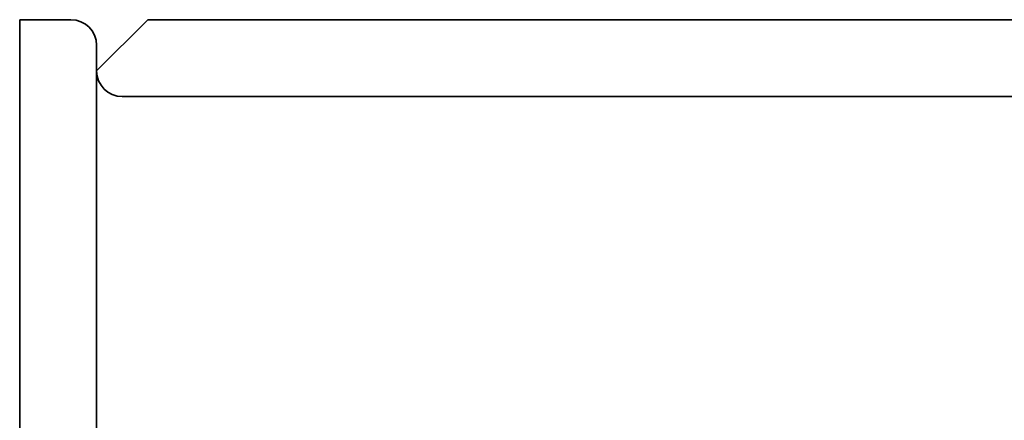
# Model space of a CAD drawing. Header units: millimetres. Extents: x -10540 to 6039, y -7467 to 6433.
# Tile 50 of 177: x -8718 to -8564, y 998 to 1060. Entities that reach past the tile are written whole.
import ezdxf

# ---------------------------------------------------------------- set-up
doc = ezdxf.new("R2010")
doc.units = ezdxf.units.MM
doc.header["$LTSCALE"] = 8

msp = doc.modelspace()

# ---------------------------------------------------------------- linework, layer by layer
at = {"color": 7, "linetype": 'Continuous', "lineweight": 35}
for p, q in [((-8717.84, 935.04), (-8717.84, 1060.04)), ((-8717.84, 1060.04), (-8709.84, 1060.04)), ((-8705.84, 1052.04), (-8697.84, 1060.04)), ((-8697.84, 1060.04), (-8505.84, 1060.04)), ((-8705.84, 1056.04), (-8705.84, 961.04)), ((-8531.84, 1048.04), (-8701.84, 1048.04))]:
    msp.add_line(p, q, dxfattribs=at)
for centre, start, end in [((-8709.84, 1056.04), 0, 90), ((-8701.84, 1052.04), 180, 270)]:
    msp.add_arc(centre, 4, start, end, dxfattribs=at)

doc.saveas('drawing.dxf')
